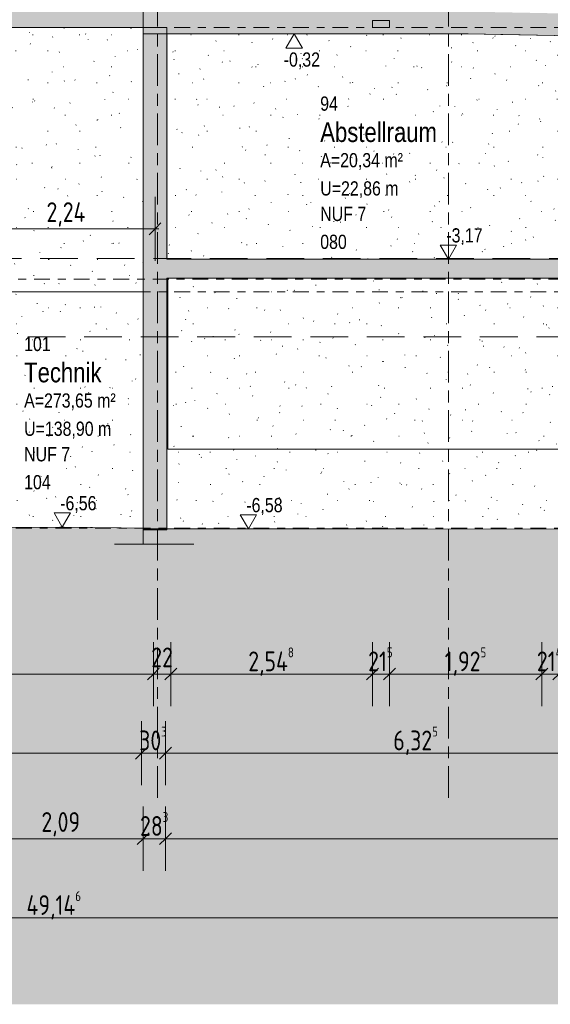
# Model space of a CAD drawing. Header units: metres. Extents: x -34 to 182, y -15 to 869.
# Tile 12 of 46: x -2.56 to 4.14, y -15.38 to -2.94. Entities that reach past the tile are written whole.
import ezdxf

# ---------------------------------------------------------------- set-up
doc = ezdxf.new("R2010")
doc.units = ezdxf.units.M
for name, pattern in [('_Ebene_', [0.4, 0.2, -0.1, 0, -0.1]), ('_Rasterlinie_', [0.75, 0.4, -0.1, 0.15, -0.1]), ('Abgebrochen', [0.714375, 0.47625, -0.238125])]:
    doc.linetypes.add(name, pattern=pattern)
for name, color, linetype, lineweight in [('A_Bem', 7, 'Continuous', 5), ('A_Bem-100', 7, 'Continuous', 5), ('A_Detailelemente', 7, 'Continuous', 9), ('A_Ebenen', 130, 'Continuous', 5), ('A_Geschossdecken', 7, 'Continuous', 5), ('A_Geschossdecken_Schraffur', 7, 'Continuous', 5), ('A_Hoehenkoten', 124, 'Continuous', 5), ('A_Linien_Raumtrennung', 7, 'Continuous', 5), ('A_Raster', 128, 'Continuous', 5), ('A_Raum-Txt', 16, 'Continuous', 5), ('A_Wand', 244, 'Continuous', 5), ('A_Wand_Schraff', 1, 'Continuous', 5), ('A_Wände_Oberflächenschraffur', 244, 'Continuous', 5)]:
    doc.layers.add(name, color=color, linetype=linetype, lineweight=lineweight)
doc.styles.add('Arial', font='arial.ttf', dxfattribs={"width": 0.8, "height": 0.18})
doc.styles.add('Arial_B', font='txt', dxfattribs={"width": 0.8, "height": 0.25})
doc.styles.add('ISOCPEUR_1', font='isocpeur.ttf', dxfattribs={"width": 0.8, "height": 0.25})
doc.dimstyles.new('BLB-Standard_2_5_Aussen', dxfattribs={"dimscale": 0.3048, "dimtxt": 0.248995, "dimasz": 0.492126, "dimexe": 1.32874, "dimexo": 0.0625, "dimgap": 0.032808, "dimtad": 1, "dimdec": 1, "dimlfac": 100, "dimrnd": 0.1, "dimdsep": 46, "dimtxsty": 'ISOCPEUR_1', "dimblk1": 'OBLIQUE', "dimblk2": 'OBLIQUE', "dimsah": 1, "dimcen": 0.09, "dimdle": 0.164042, "dimazin": 0, "dimtfac": 1, "dimtdec": 4, "dimtix": 1, "dimtmove": 0, "dimatfit": 3, "dimfxl": 1.32874, "dimfxlon": 1, "dimtvp": 1, "dimtolj": 1, "dimtzin": 0, "dimarcsym": 2})
doc.dimstyles.new('BLB-Standard_2_5_Aussen_1', dxfattribs={"dimscale": 0.3048, "dimtxt": 0.248995, "dimasz": 0.492126, "dimexe": 1.32874, "dimexo": 0.0625, "dimgap": 0.032808, "dimtad": 1, "dimrnd": 0.001, "dimzin": 0, "dimdsep": 46, "dimtxsty": 'ISOCPEUR_1', "dimblk1": 'OBLIQUE', "dimblk2": 'OBLIQUE', "dimsah": 1, "dimcen": 0.09, "dimdle": 0.164042, "dimazin": 0, "dimtfac": 1, "dimtdec": 4, "dimtix": 1, "dimtmove": 0, "dimatfit": 3, "dimfxl": 1.32874, "dimfxlon": 1, "dimtvp": 1, "dimtolj": 1, "dimtzin": 0, "dimarcsym": 2})
doc.dimstyles.new('BLB-Standard_2_5_Aussen_maskiert', dxfattribs={"dimscale": 0.3048, "dimtxt": 0.248995, "dimasz": 0.492126, "dimexe": 1.32874, "dimexo": 0.0625, "dimgap": 0.032808, "dimtad": 1, "dimrnd": 0.001, "dimzin": 0, "dimdsep": 46, "dimtxsty": 'ISOCPEUR_1', "dimblk1": 'OBLIQUE', "dimblk2": 'OBLIQUE', "dimsah": 1, "dimcen": 0.09, "dimdle": 0.164042, "dimazin": 0, "dimtfac": 1, "dimtdec": 4, "dimtix": 1, "dimtmove": 0, "dimatfit": 3, "dimfxl": 1.32874, "dimfxlon": 1, "dimtvp": 1, "dimtfill": 1, "dimtolj": 1, "dimtzin": 0, "dimarcsym": 2})
pattern_1 = [(0, (20.057, 18.796), (0.804, 0.203), [0.007, -0.597, 0.007, -0.597, -3.217]), (0, (20.057, 18.796), (0.804, 0.203), [-1.207, 0.007, -1.2, 0.007, -0.597, -1.408]), (0, (20.057, 18.796), (0.804, 0.203), [-3.016, 0.007, -0.396, 0.007, -0.999]), (119.741, (20.359, 18.897), (-0.5767207, 0.6022277), [0.007, -0.601, 0.007, -0.601, -3.243]), (119.741, (20.359, 18.897), (-0.5767207, 0.6022277), [-1.216, 0.007, -1.209, 0.007, -0.601, -1.419]), (119.741, (20.359, 18.897), (-0.5767207, 0.6022277), [-3.04, 0.007, -0.399, 0.007, -1.007]), (240.259, (20.459, 19.304), (-0.2279212, -0.8061172), [0.007, -0.601, 0.007, -0.601, -3.243]), (240.259, (20.459, 19.304), (-0.2279212, -0.8061172), [-1.216, 0.007, -1.209, 0.007, -0.601, -1.419]), (240.259, (20.459, 19.304), (-0.2279212, -0.8061172), [-3.04, 0.007, -0.399, 0.007, -1.007])]

# ---------------------------------------------------------------- blocks, each defined once
blk = doc.blocks.new('Höhenkoten - leer-6237472-E')
at = {"layer": 'A_Hoehenkoten'}
for p, q in [((-24.774, -6.765), (-24.982, -6.765)), ((-24.878, -6.945), (-24.982, -6.765)), ((-24.878, -6.945), (-24.774, -6.765))]:
    blk.add_line(p, q, dxfattribs=at)
blk = doc.blocks.new('DIMBLOCK4-E')
at = {"layer": 'A_Bem-100'}
for p, q in [((-13.721, -11.804), (-13.721, -12.614)), ((-13.721, -12.209), (-13.721, -11.804)), ((-1.02, -11.804), (-1.02, -12.614)), ((-1.02, -12.209), (-1.02, -11.804)), ((-13.721, -12.209), (-1.02, -12.209))]:
    blk.add_line(p, q, dxfattribs=at)
at = {"layer": 'A_Bem-100', "lineweight": 9}
for p, q in [((-13.721, -12.209), (-13.646, -12.134)), ((-1.02, -12.209), (-0.945, -12.134)), ((-13.721, -12.209), (-13.796, -12.284)), ((-1.02, -12.209), (-1.095, -12.284))]:
    blk.add_line(p, q, dxfattribs=at)
at = {"layer": 'A_Bem-100', "color": 0, "insert": (-7.691, -11.873), "char_height": 0.25, "width": 0.77084, "attachment_point": 1, "line_spacing_factor": 1.149209, "style": 'ISOCPEUR_1'}
blk.add_mtext('12,70\\A2\\H0.5x;\\S1^  ;\\H2x;', dxfattribs=at)
blk = doc.blocks.new('_Oblique')
at = {"color": 0, "linetype": 'ByBlock', "lineweight": -2}
blk.add_line((-0.5, -0.5), (0.5, 0.5), dxfattribs=at)
blk = doc.blocks.new('DIMBLOCK5-E')
at = {"layer": 'A_Bem-100'}
for p, q in [((-1.02, -11.804), (-1.02, -12.614)), ((-1.02, -12.209), (-1.02, -11.804)), ((-0.717, -11.804), (-0.717, -12.614)), ((-0.717, -12.209), (-0.717, -11.804)), ((-1.02, -12.209), (-0.717, -12.209))]:
    blk.add_line(p, q, dxfattribs=at)
at = {"layer": 'A_Bem-100', "lineweight": 9}
for p, q in [((-1.02, -12.209), (-0.945, -12.134)), ((-0.717, -12.209), (-0.642, -12.134)), ((-1.02, -12.209), (-1.095, -12.284)), ((-0.717, -12.209), (-0.792, -12.284))]:
    blk.add_line(p, q, dxfattribs=at)
at = {"layer": 'A_Bem-100', "color": 0, "insert": (-1.05, -11.873), "char_height": 0.25, "width": 0.43621, "attachment_point": 1, "line_spacing_factor": 1.149209, "style": 'ISOCPEUR_1'}
blk.add_mtext('30\\A2\\H0.5x;\\S3^  ;\\H2x;', dxfattribs=at)
blk = doc.blocks.new('DIMBLOCK6-E')
at = {"layer": 'A_Bem-100'}
for p, q in [((-0.717, -11.804), (-0.717, -12.614)), ((-0.717, -12.209), (-0.717, -11.804)), ((5.608, -11.804), (5.608, -12.614)), ((5.608, -12.209), (5.608, -11.804)), ((-0.717, -12.209), (5.608, -12.209))]:
    blk.add_line(p, q, dxfattribs=at)
at = {"layer": 'A_Bem-100', "lineweight": 9}
for p, q in [((-0.717, -12.209), (-0.642, -12.134)), ((5.608, -12.209), (5.683, -12.134)), ((-0.717, -12.209), (-0.792, -12.284)), ((5.608, -12.209), (5.533, -12.284))]:
    blk.add_line(p, q, dxfattribs=at)
at = {"layer": 'A_Bem-100', "color": 0, "insert": (2.161, -11.873), "char_height": 0.25, "width": 0.68419, "attachment_point": 1, "line_spacing_factor": 1.149209, "style": 'ISOCPEUR_1'}
blk.add_mtext('6,32\\A2\\H0.5x;\\S5^  ;\\H2x;', dxfattribs=at)
blk = doc.blocks.new('DIMBLOCK17-E')
at = {"layer": 'A_Bem-100'}
for p, q in [((-25.394, -10.804), (-25.394, -11.614)), ((-25.394, -11.209), (-25.394, -10.804)), ((-0.871, -10.804), (-0.871, -11.614)), ((-0.871, -11.209), (-0.871, -10.804)), ((-25.394, -11.209), (-0.871, -11.209))]:
    blk.add_line(p, q, dxfattribs=at)
at = {"layer": 'A_Bem-100', "lineweight": 9}
for p, q in [((-25.394, -11.209), (-25.319, -11.134)), ((-0.871, -11.209), (-0.796, -11.134)), ((-25.394, -11.209), (-25.469, -11.284)), ((-0.871, -11.209), (-0.946, -11.284))]:
    blk.add_line(p, q, dxfattribs=at)
at = {"layer": 'A_Bem-100', "color": 0, "insert": (-13.496, -10.873), "char_height": 0.25, "width": 0.87242, "attachment_point": 1, "line_spacing_factor": 1.149209, "style": 'ISOCPEUR_1'}
blk.add_mtext('24,52\\A2\\H0.5x;\\S3^  ;\\H2x;', dxfattribs=at)
blk = doc.blocks.new('DIMBLOCK18-E')
at = {"layer": 'A_Bem-100'}
for p, q in [((-0.871, -10.804), (-0.871, -11.614)), ((-0.871, -11.209), (-0.871, -10.804)), ((-0.651, -10.804), (-0.651, -11.614)), ((-0.651, -11.209), (-0.651, -10.804)), ((-0.871, -11.209), (-0.651, -11.209))]:
    blk.add_line(p, q, dxfattribs=at)
at = {"layer": 'A_Bem-100', "lineweight": 9}
for p, q in [((-0.871, -11.209), (-0.796, -11.134)), ((-0.651, -11.209), (-0.576, -11.134)), ((-0.871, -11.209), (-0.946, -11.284)), ((-0.651, -11.209), (-0.726, -11.284))]:
    blk.add_line(p, q, dxfattribs=at)
at = {"layer": 'A_Bem-100', "color": 0, "insert": (-0.898, -10.873), "char_height": 0.25, "width": 0.32865, "attachment_point": 1, "line_spacing_factor": 1.149209, "style": 'ISOCPEUR_1'}
blk.add_mtext('22', dxfattribs=at)
blk = doc.blocks.new('DIMBLOCK19-E')
at = {"layer": 'A_Bem-100'}
for p, q in [((-0.651, -10.804), (-0.651, -11.614)), ((-0.651, -11.209), (-0.651, -10.804)), ((1.897, -10.804), (1.897, -11.614)), ((1.897, -11.209), (1.897, -10.804)), ((-0.651, -11.209), (1.897, -11.209))]:
    blk.add_line(p, q, dxfattribs=at)
at = {"layer": 'A_Bem-100', "lineweight": 9}
for p, q in [((-0.651, -11.209), (-0.576, -11.134)), ((1.897, -11.209), (1.972, -11.134)), ((-0.651, -11.209), (-0.726, -11.284)), ((1.897, -11.209), (1.822, -11.284))]:
    blk.add_line(p, q, dxfattribs=at)
at = {"layer": 'A_Bem-100', "color": 0, "insert": (0.328, -10.873), "char_height": 0.25, "width": 0.7081, "attachment_point": 1, "line_spacing_factor": 1.149209, "style": 'ISOCPEUR_1'}
blk.add_mtext('2,54\\A2\\H0.5x;\\S8^  ;\\H2x;', dxfattribs=at)
blk = doc.blocks.new('DIMBLOCK20-E')
at = {"layer": 'A_Bem-100'}
for p, q in [((1.897, -10.804), (1.897, -11.614)), ((1.897, -11.209), (1.897, -10.804)), ((2.112, -10.804), (2.112, -11.614)), ((2.112, -11.209), (2.112, -10.804)), ((1.897, -11.209), (2.112, -11.209))]:
    blk.add_line(p, q, dxfattribs=at)
at = {"layer": 'A_Bem-100', "lineweight": 9}
for p, q in [((1.897, -11.209), (1.972, -11.134)), ((2.112, -11.209), (2.187, -11.134)), ((1.897, -11.209), (1.822, -11.284)), ((2.112, -11.209), (2.037, -11.284))]:
    blk.add_line(p, q, dxfattribs=at)
at = {"layer": 'A_Bem-100', "color": 0, "insert": (1.843, -10.873), "char_height": 0.25, "width": 0.38841, "attachment_point": 1, "line_spacing_factor": 1.149209, "style": 'ISOCPEUR_1'}
blk.add_mtext('21\\A2\\H0.5x;\\S5^  ;\\H2x;', dxfattribs=at)
blk = doc.blocks.new('DIMBLOCK21-E')
at = {"layer": 'A_Bem-100'}
for p, q in [((2.112, -10.804), (2.112, -11.614)), ((2.112, -11.209), (2.112, -10.804)), ((4.038, -10.804), (4.038, -11.614)), ((4.038, -11.209), (4.038, -10.804)), ((2.112, -11.209), (4.038, -11.209))]:
    blk.add_line(p, q, dxfattribs=at)
at = {"layer": 'A_Bem-100', "lineweight": 9}
for p, q in [((2.112, -11.209), (2.187, -11.134)), ((4.038, -11.209), (4.113, -11.134)), ((2.112, -11.209), (2.037, -11.284)), ((4.038, -11.209), (3.963, -11.284))]:
    blk.add_line(p, q, dxfattribs=at)
at = {"layer": 'A_Bem-100', "color": 0, "insert": (2.81, -10.873), "char_height": 0.25, "width": 0.63639, "attachment_point": 1, "line_spacing_factor": 1.149209, "style": 'ISOCPEUR_1'}
blk.add_mtext('1,92\\A2\\H0.5x;\\S5^  ;\\H2x;', dxfattribs=at)
blk = doc.blocks.new('DIMBLOCK22-E')
at = {"layer": 'A_Bem-100'}
for p, q in [((4.038, -10.804), (4.038, -11.614)), ((4.038, -11.209), (4.038, -10.804)), ((4.252, -10.804), (4.252, -11.614)), ((4.252, -11.209), (4.252, -10.804)), ((4.038, -11.209), (4.252, -11.209))]:
    blk.add_line(p, q, dxfattribs=at)
at = {"layer": 'A_Bem-100', "lineweight": 9}
for p, q in [((4.038, -11.209), (4.113, -11.134)), ((4.252, -11.209), (4.327, -11.134)), ((4.038, -11.209), (3.963, -11.284)), ((4.252, -11.209), (4.177, -11.284))]:
    blk.add_line(p, q, dxfattribs=at)
at = {"layer": 'A_Bem-100', "color": 0, "insert": (3.975, -10.873), "char_height": 0.25, "width": 0.40633, "attachment_point": 1, "line_spacing_factor": 1.149209, "style": 'ISOCPEUR_1'}
blk.add_mtext('21\\A2\\H0.5x;\\S4^  ;\\H2x;', dxfattribs=at)
blk = doc.blocks.new('DIMBLOCK47-E')
at = {"layer": 'A_Bem-100'}
for p, q in [((-3.091, -12.885), (-3.091, -13.695)), ((-3.091, -13.29), (-3.091, -12.885)), ((-1, -12.885), (-1, -13.695)), ((-1, -13.29), (-1, -12.885)), ((-3.091, -13.29), (-1, -13.29))]:
    blk.add_line(p, q, dxfattribs=at)
at = {"layer": 'A_Bem-100', "lineweight": 9}
for p, q in [((-3.091, -13.29), (-3.166, -13.365)), ((-3.091, -13.29), (-3.016, -13.215)), ((-1, -13.29), (-1.075, -13.365)), ((-1, -13.29), (-0.925, -13.215))]:
    blk.add_line(p, q, dxfattribs=at)
at = {"layer": 'A_Bem-100', "color": 0, "insert": (-2.286, -12.954), "char_height": 0.25, "width": 0.57664, "attachment_point": 1, "line_spacing_factor": 1.149209, "style": 'ISOCPEUR_1'}
blk.add_mtext('2,09', dxfattribs=at)
blk = doc.blocks.new('DIMBLOCK48-E')
at = {"layer": 'A_Bem-100'}
for p, q in [((-1, -12.885), (-1, -13.695)), ((-1, -13.29), (-1, -12.885)), ((-0.717, -12.885), (-0.717, -13.695)), ((-0.717, -13.29), (-0.717, -12.885)), ((-1, -13.29), (-0.717, -13.29))]:
    blk.add_line(p, q, dxfattribs=at)
at = {"layer": 'A_Bem-100', "lineweight": 9}
for p, q in [((-1, -13.29), (-1.075, -13.365)), ((-1, -13.29), (-0.925, -13.215)), ((-0.717, -13.29), (-0.792, -13.365)), ((-0.717, -13.29), (-0.642, -13.215))]:
    blk.add_line(p, q, dxfattribs=at)
at = {"layer": 'A_Bem-100', "color": 0, "insert": (-1.04, -12.954), "char_height": 0.25, "width": 0.43621, "attachment_point": 1, "line_spacing_factor": 1.149209, "style": 'ISOCPEUR_1'}
blk.add_mtext('28\\A2\\H0.5x;\\S3^  ;\\H2x;', dxfattribs=at)
blk = doc.blocks.new('DIMBLOCK49-E')
at = {"layer": 'A_Bem-100'}
for p, q in [((-0.717, -12.885), (-0.717, -13.695)), ((-0.717, -13.29), (-0.717, -12.885)), ((16.046, -12.885), (16.046, -13.695)), ((16.046, -13.29), (16.046, -12.885)), ((-0.717, -13.29), (16.046, -13.29))]:
    blk.add_line(p, q, dxfattribs=at)
at = {"layer": 'A_Bem-100', "lineweight": 9}
for p, q in [((-0.717, -13.29), (-0.792, -13.365)), ((-0.717, -13.29), (-0.642, -13.215)), ((16.046, -13.29), (15.971, -13.365)), ((16.046, -13.29), (16.121, -13.215))]:
    blk.add_line(p, q, dxfattribs=at)
at = {"layer": 'A_Bem-100', "color": 0, "insert": (7.331, -12.954), "char_height": 0.25, "width": 0.80072, "attachment_point": 1, "line_spacing_factor": 1.149209, "style": 'ISOCPEUR_1'}
blk.add_mtext('16,76\\A2\\H0.5x;\\S3^  ;\\H2x;', dxfattribs=at)
blk = doc.blocks.new('DIMBLOCK81-E')
at = {"layer": 'A_Bem-100'}
for p, q in [((-3.091, -5.986), (-3.091, -5.176)), ((-0.85, -5.986), (-0.85, -5.176)), ((-3.091, -5.581), (-0.8, -5.581)), ((-3.091, -5.581), (-3.091, -5.986)), ((-0.85, -5.581), (-0.85, -5.986))]:
    blk.add_line(p, q, dxfattribs=at)
at = {"layer": 'A_Bem-100', "lineweight": 9}
for p, q in [((-3.091, -5.581), (-3.166, -5.656)), ((-3.091, -5.581), (-3.016, -5.506)), ((-0.85, -5.581), (-0.925, -5.656)), ((-0.85, -5.581), (-0.775, -5.506))]:
    blk.add_line(p, q, dxfattribs=at)
at = {"layer": 'A_Bem-100', "color": 0, "insert": (-2.221, -5.244), "char_height": 0.25, "width": 0.60054, "attachment_point": 1, "line_spacing_factor": 1.149209, "style": 'ISOCPEUR_1', "bg_fill": 3, "box_fill_scale": 1.25, "bg_fill_color": 256, "bg_fill_true_color": 13158600, "bg_fill_transparency": 0}
blk.add_mtext('2,24', dxfattribs=at)
blk = doc.blocks.new('DIMBLOCK82-E')
at = {"layer": 'A_Bem-100'}
for p, q in [((-26.693, -13.885), (-26.693, -14.695)), ((-26.693, -14.29), (-26.693, -13.885)), ((22.453, -13.885), (22.453, -14.695)), ((22.453, -14.29), (22.453, -13.885)), ((-26.743, -14.29), (22.503, -14.29))]:
    blk.add_line(p, q, dxfattribs=at)
at = {"layer": 'A_Bem-100', "lineweight": 9}
for p, q in [((-26.693, -14.29), (-26.768, -14.365)), ((-26.693, -14.29), (-26.618, -14.215)), ((22.453, -14.29), (22.378, -14.365)), ((22.453, -14.29), (22.528, -14.215))]:
    blk.add_line(p, q, dxfattribs=at)
at = {"layer": 'A_Bem-100', "color": 0, "insert": (-2.474, -13.954), "char_height": 0.25, "width": 0.84852, "attachment_point": 1, "line_spacing_factor": 1.149209, "style": 'ISOCPEUR_1'}
blk.add_mtext('49,14\\A2\\H0.5x;\\S6^  ;\\H2x;', dxfattribs=at)

msp = doc.modelspace()

# ---------------------------------------------------------------- hatches: boundary and pattern name
at = {"layer": 'A_Detailelemente'}
msp.add_hatch(color=254, dxfattribs=at).paths.add_polyline_path([(-28.9424, -15.3838), (26.0353, -15.3838), (26.0353, -4.2673), (25.1763, -4.2666), (24.1185, -4.2651), (22.4528, -4.2651), (22.4528, -9.5651), (22.8028, -9.5651), (22.8028, -10.0651), (21.8128, -10.0651), (21.8128, -9.5651), (16.706, -9.5651), (16.706, -10.0651), (15.696, -10.0651), (15.696, -9.5651), (-0.361, -9.5651), (-0.361, -10.0651), (-1.361, -10.0651), (-1.361, -9.5651), (-13.375, -9.5651), (-13.375, -10.0651), (-14.3709, -10.0651), (-14.3709, -9.5651), (-14.026, -9.5651), (-14.026, -7.1851), (-19.8818, -7.1851), (-19.8818, -9.5451), (-19.5319, -9.5451), (-19.5319, -10.0451), (-20.4618, -10.0451), (-20.4618, -9.5451), (-22.7623, -9.5451), (-22.7623, -10.0451), (-23.7623, -10.0451), (-23.7623, -9.5451), (-23.4123, -9.5451), (-23.4123, -7.1851), (-24.5344, -7.1851), (-24.5344, -8.0351), (-26.6944, -8.0351), (-26.6944, -9.3651), (-28.9424, -9.3651), (-28.9424, -14.9589)], flags=0)
at = {"layer": 'A_Geschossdecken_Schraffur', "lineweight": 9}
for points in [[(-13.6783, -3.0351), (-1.0002, -3.0351), (-1.0002, -2.7951), (-13.6783, -2.7951), (-13.6783, -2.8151)], [(8.3527, -3.2083), (8.3527, -2.9283), (4.5596, -2.8628), (3.1056, -2.8351), (-1.0002, -2.8351), (-1.0002, -3.1151), (3.1056, -3.1151), (5.4187, -3.1581), (7.9957, -3.2022)], [(-0.7001, -6.2051), (11.8947, -6.2051), (11.8947, -5.9651), (-0.8501, -5.9651), (-0.8501, -6.2051)], [(22.4528, -9.5651), (22.4528, -9.3051), (18.7641, -9.3051), (17.3555, -9.3148), (17.0907, -9.3106), (16.3677, -9.3251), (16.0442, -9.3751), (10.4043, -9.3751), (5.4187, -9.3789), (1.9826, -9.3751), (-1.0001, -9.3751), (-1.0001, -9.5651), (21.8128, -9.5651)], [(-7.0372, -9.5651), (-1.0001, -9.5651), (-1.0001, -9.3651), (-2.0541, -9.3506), (-3.6881, -9.3651), (-5.9919, -9.3568), (-7.1287, -9.3451), (-8.3731, -9.3451), (-12.6674, -9.3751), (-13.375, -9.3687), (-13.8221, -9.3651), (-14.0208, -9.3651), (-14.0208, -9.5651), (-7.4667, -9.5651)]]:
    msp.add_hatch(color=253, dxfattribs=at).paths.add_polyline_path(points, flags=0)
h = msp.add_hatch(color=253, dxfattribs=at)
h.paths.add_polyline_path([(-13.375, -10.0651), (-13.375, -9.5651), (-14.3709, -9.5651), (-14.3709, -10.0651)], flags=0)
h.paths.add_polyline_path([(16.706, -10.0651), (16.706, -9.5651), (15.696, -9.5651), (15.696, -10.0651)], flags=0)
h.paths.add_polyline_path([(-1.361, -10.0651), (-0.361, -10.0651), (-0.361, -9.5651), (-1.361, -9.5651), (-1.361, -9.768)], flags=0)
h.paths.add_polyline_path([(21.8128, -10.0651), (22.8028, -10.0651), (22.8028, -9.5651), (21.8128, -9.5651), (21.8128, -9.768)], flags=0)
at = {"layer": 'A_Wand_Schraff', "lineweight": 9}
h = msp.add_hatch(color=253, dxfattribs=at)
h.paths.add_polyline_path([(2.1123, -3.0351), (2.1123, -2.9451), (1.8973, -2.9451), (1.8973, -3.0351), (1.9826, -3.0351)], flags=0)
h.paths.add_polyline_path([(2.1123, -0.6301), (2.1123, 0.3549), (1.8973, 0.3549), (1.8973, -0.6301), (1.9826, -0.6301)], flags=0)
msp.add_hatch(color=253, dxfattribs=at).paths.add_polyline_path([(-0.7001, -9.3851), (-0.7001, -6.2051), (-0.8501, -6.2051), (-0.8501, -5.9651), (-0.7001, -5.9651), (-0.7001, -3.0351), (-1.0001, -3.0351), (-1.0001, -9.3851)], flags=0)
at = {"layer": 'A_Wände_Oberflächenschraffur'}
h = msp.add_hatch(dxfattribs=at)
h.set_pattern_fill('FP_10', style=0, pattern_type=2)
h.set_pattern_definition(pattern_1)
h.paths.add_polyline_path([(-3.0905, -6.3751), (-1.0001, -6.3751), (-1.0002, -3.0351), (-4.5401, -3.0351), (-4.5401, -6.3751)], flags=0)
h = msp.add_hatch(dxfattribs=at)
h.set_pattern_fill('FP_10', style=0, pattern_type=2)
h.set_pattern_definition(pattern_1)
h.paths.add_polyline_path([(12.2728, -6.2051), (12.2728, -6.1751), (12.0828, -6.1751), (12.0828, -6.2051), (12.2367, -6.2051)], flags=0)
h.paths.add_polyline_path([(5.735, -5.9651), (11.8928, -5.9651), (11.8928, -3.0402), (8.3527, -3.1351), (8.3527, -3.2151), (5.735, -3.1653), (5.735, -4.1523)], flags=0)
h.paths.add_polyline_path([(5.4187, -5.9651), (5.6084, -5.9651), (5.6084, -3.1629), (3.0985, -3.1151), (-0.6878, -3.1151), (-0.6878, -5.9651), (1.9826, -5.9651)], flags=0)
h = msp.add_hatch(dxfattribs=at)
h.set_pattern_fill('FP_12', style=0, pattern_type=2)
h.set_pattern_definition([(0, (-0.698, 18.796), (0.008, 0.203), [0, -0.006, 0, -0.006, -0.03]), (0, (-0.698, 18.796), (0.008, 0.203), [-0.011, 0, -0.011, 0, -0.006, -0.013]), (0, (-0.698, 18.796), (0.008, 0.203), [-0.029, 0, -0.004, 0, -0.009]), (90.31, (-0.695, 18.897), (-0.00525708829, 0.60198036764), [0.006, -0.522, 0.006, -0.522, -2.816]), (90.31, (-0.695, 18.897), (-0.00525708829, 0.60198036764), [-1.056, 0.006, -1.05, 0.006, -0.522, -1.232]), (90.31, (-0.695, 18.897), (-0.00525708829, 0.60198036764), [-2.64, 0.006, -0.346, 0.006, -0.874]), (269.69, (-0.694, 19.304), (-0.00236088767, -0.8059990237), [0.006, -0.522, 0.006, -0.522, -2.816]), (269.69, (-0.694, 19.304), (-0.00236088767, -0.8059990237), [-1.056, 0.006, -1.05, 0.006, -0.522, -1.232]), (269.69, (-0.694, 19.304), (-0.00236088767, -0.8059990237), [-2.64, 0.006, -0.346, 0.006, -0.874])])
h.paths.add_polyline_path([(-0.7001, -9.3751), (-0.6897, -9.3751), (-0.6897, -8.3651), (-0.6878, -8.3641), (-0.6878, -6.2051), (-0.7001, -6.2051), (-0.7001, -9.3717)], flags=0)
h.paths.add_polyline_path([(-0.7001, -5.9651), (-0.6878, -5.9651), (-0.6878, -3.1151), (-0.7001, -3.1151), (-0.7001, -4.1523)], flags=0)
h = msp.add_hatch(dxfattribs=at)
h.set_pattern_fill('FP_10', style=0, pattern_type=2)
h.set_pattern_definition(pattern_1)
h.paths.add_polyline_path([(6.9817, -8.3651), (11.8928, -8.3651), (11.8928, -6.2051), (-0.6878, -6.2051), (-0.6878, -8.3651), (5.6303, -8.3651)], flags=0)
h = msp.add_hatch(dxfattribs=at)
h.set_pattern_fill('FP_10', style=0, pattern_type=2)
h.set_pattern_definition(pattern_1)
h.paths.add_polyline_path([(-1.0001, -9.3649), (-1.0001, -6.3751), (-3.0905, -6.3751), (-3.0905, -9.357), (-2.0203, -9.3506), (-1.212, -9.3619)], flags=0)
h.paths.add_polyline_path([(-4.0029, -9.364), (-3.3305, -9.3568), (-3.3305, -6.5451), (-4.5401, -6.5451), (-4.5401, -9.362), (-4.1208, -9.3635)], flags=0)
h = msp.add_hatch(dxfattribs=at)
h.set_pattern_fill('FP_20', style=0, pattern_type=2)
h.set_pattern_definition([(0, (20.086, 18.796), (0.804, 0.203), [0.007, -0.597, 0.007, -0.597, -3.217]), (0, (20.086, 18.796), (0.804, 0.203), [-1.207, 0.007, -1.2, 0.007, -0.597, -1.408]), (0, (20.086, 18.796), (0.804, 0.203), [-3.016, 0.007, -0.396, 0.007, -0.999]), (119.741, (20.388, 18.897), (-0.5767207, 0.6022277), [0.007, -0.601, 0.007, -0.601, -3.243]), (119.741, (20.388, 18.897), (-0.5767207, 0.6022277), [-1.216, 0.007, -1.209, 0.007, -0.601, -1.419]), (119.741, (20.388, 18.897), (-0.5767207, 0.6022277), [-3.04, 0.007, -0.399, 0.007, -1.007]), (240.259, (20.488, 19.304), (-0.2279212, -0.8061172), [0.007, -0.601, 0.007, -0.601, -3.243]), (240.259, (20.488, 19.304), (-0.2279212, -0.8061172), [-1.216, 0.007, -1.209, 0.007, -0.601, -1.419]), (240.259, (20.488, 19.304), (-0.2279212, -0.8061172), [-3.04, 0.007, -0.399, 0.007, -1.007])])
h.paths.add_polyline_path([(5.5825, -9.3791), (11.6928, -9.3751), (11.6928, -8.3651), (-0.6897, -8.3651), (-0.6897, -9.3751), (2.1753, -9.3751), (5.4187, -9.3789)], flags=0)

# ---------------------------------------------------------------- linework, layer by layer
at = {"layer": 'A_Ebenen', "color": 170, "linetype": '_Ebene_', "lineweight": 9}
for p, q in [((26.5924, -3.0351), (-30.8344, -3.0351)), ((25.3224, -6.2151), (-29.4728, -6.2151)), ((26.5924, -6.3751), (-30.8344, -6.3751)), ((26.5924, -9.3651), (-30.8344, -9.3651))]:
    msp.add_line(p, q, dxfattribs=at)
at = {"layer": 'A_Ebenen', "color": 31, "linetype": 'Abgebrochen'}
for p, q in [((25.3224, -5.9551), (-29.2764, -5.9551)), ((26.5924, -6.9451), (-30.8344, -6.9451))]:
    msp.add_line(p, q, dxfattribs=at)
at = {"layer": 'A_Geschossdecken', "color": 250, "lineweight": 9}
for p, q in [((-1.0002, -2.8059), (-1.0002, -3.1151)), ((-13.6783, -3.0351), (-1.0002, -3.0351)), ((-1.0002, -3.1151), (3.1056, -3.1151)), ((3.1056, -3.1151), (4.8712, -3.1487)), ((5.6084, -3.1629), (3.5195, -3.1231)), ((16.046, -5.9651), (-0.7001, -5.9651)), ((-0.7001, -6.2051), (12.0828, -6.2051)), ((-2.0541, -9.3501), (-3.0905, -9.357)), ((-2.0541, -9.3506), (-3.0905, -9.3598)), ((-2.0541, -9.3501), (-2.0541, -9.3506)), ((-1.997, -9.3509), (-2.0541, -9.3501)), ((-1.997, -9.3509), (-2.0541, -9.3506)), ((-1.0001, -9.3651), (-1.997, -9.3509)), ((-1.2783, -9.361), (-1.997, -9.3509)), ((-1.0001, -9.5651), (-1.0001, -9.3651)), ((2.1753, -9.3751), (-1.0001, -9.3751)), ((5.5825, -9.3791), (2.1753, -9.3751)), ((-1.361, -9.5651), (-0.361, -9.5651))]:
    msp.add_line(p, q, dxfattribs=at)
at = {"layer": 'A_Linien_Raumtrennung', "color": 250, "lineweight": 9}
msp.add_line((-3.0905, -6.3751), (-1.0001, -6.3751), dxfattribs=at)
at = {"layer": 'A_Raster', "linetype": '_Rasterlinie_', "lineweight": 9}
msp.add_line((2.8564, -12.7741), (2.8564, 6.7822), dxfattribs=at)
at = {"layer": 'A_Wand', "color": 250, "lineweight": 9}
for p, q in [((1.8973, -2.9451), (1.8973, -3.0351)), ((2.1123, -2.9451), (1.8973, -2.9451)), ((2.1123, -3.0351), (2.1123, -2.9451)), ((-0.7001, -3.0351), (-1.0001, -3.0351)), ((-1.0001, -3.0351), (-1.0001, -9.3651)), ((-0.7001, -5.9651), (-0.7001, -3.0351)), ((1.8973, -3.0351), (2.1123, -3.0351)), ((3.5195, -3.1231), (3.0985, -3.1151)), ((-0.7001, -9.3851), (-0.7001, -6.2051)), ((-0.6878, -8.3651), (-0.6878, -6.2051)), ((16.046, -8.3651), (-0.6897, -8.3651)), ((-1.2783, -9.361), (-1.0001, -9.3649)), ((-1.0001, -9.3851), (-0.7001, -9.3851))]:
    msp.add_line(p, q, dxfattribs=at)

# ---------------------------------------------------------------- block references
at = {"layer": 'A_Hoehenkoten', "extrusion": (0, 0, -1), "rotation": 180}
msp.add_blockref('Höhenkoten - leer-6237472-E', (-25.7868, -10.0602), dxfattribs=at)
at = {"layer": 'A_Hoehenkoten'}
for p in [(27.735, 0.98), (22.8555, -2.4057), (25.2075, -2.43)]:
    msp.add_blockref('Höhenkoten - leer-6237472-E', p, dxfattribs=at)

# ---------------------------------------------------------------- texts
at = {"layer": 'A_Hoehenkoten', "char_height": 0.18, "width": 0.542095, "attachment_point": 1, "line_spacing_factor": 0.941778, "style": 'Arial'}
for s, insert in [('-0,32', (0.776, -3.3505)), ('-3,17', (2.8309, -5.5729)), ('-6,56', (-2.0486, -8.9586)), ('-6,58', (0.3034, -8.9829))]:
    msp.add_mtext(s, dxfattribs=dict(at, insert=insert))
at = {"layer": 'A_Raum-Txt', "attachment_point": 1}
for s, insert, char_height, width, style in [('94', (1.2374, -3.9075), 0.18, 0.269367, 'Arial'), ('Abstellraum', (1.2374, -4.2329), 0.25, 1.949704, 'Arial_B'), ('A=20,34 m²', (1.2374, -4.6228), 0.18, 1.244219, 'Arial'), ('U=22,86 m', (1.2374, -4.9794), 0.18, 1.180084, 'Arial'), ('NUF 7', (1.2374, -5.3021), 0.18, 0.692658, 'Arial'), ('080', (1.2374, -5.6547), 0.18, 0.40405, 'Arial'), ('101', (-2.5044, -6.9458), 0.18, 0.40405, 'Arial'), ('Technik', (-2.5044, -7.2712), 0.25, 1.269873, 'Arial_B'), ('A=273,65 m²', (-2.5044, -7.661), 0.18, 1.378902, 'Arial'), ('U=138,90 m', (-2.5044, -8.0177), 0.18, 1.314767, 'Arial'), ('NUF 7', (-2.5044, -8.3403), 0.18, 0.692658, 'Arial'), ('104', (-2.5044, -8.693), 0.18, 0.40405, 'Arial')]:
    msp.add_mtext(s, dxfattribs=dict(at, insert=insert, char_height=char_height, width=width, style=style))

# ---------------------------------------------------------------- dimensions: what is measured, and where the dimension line sits
at = {"layer": 'A_Bem'}
for base, p1, p2, text, dimstyle, override, picture, middle in [((-0.8711, -11.2092), (-25.3937, -10.8042), (-0.8711, -10.8042), '\\A1;24,52\\Q;{\\A1;{\\H0.5x;\\S3^ ;}}', 'BLB-Standard_2_5_Aussen_1', {"dimpost": '<>', "dimfxl": 24.522562}, 'DIMBLOCK17-E', (-13.1324, -11.0492)), ((1.8973, -11.2092), (-0.6511, -10.8042), (1.8973, -10.8042), '\\A1;2,54\\Q;{\\A1;{\\H0.5x;\\S8^ ;}}', 'BLB-Standard_2_5_Aussen_1', {"dimpost": '<>', "dimfxl": 2.548432}, 'DIMBLOCK19-E', (0.6231, -11.0492)), ((2.1123, -11.2092), (1.8973, -10.8042), (2.1123, -10.8042), '\\A1;21\\Q;{\\A1;{\\H0.5x;\\S5^ ;}}', 'BLB-Standard_2_5_Aussen', {"dimpost": '<>', "dimfxl": 0.215}, 'DIMBLOCK20-E', (2.0048, -11.0742)), ((4.0376, -11.2092), (2.1123, -10.8042), (4.0376, -10.8042), '\\A1;1,92\\Q;{\\A1;{\\H0.5x;\\S5^ ;}}', 'BLB-Standard_2_5_Aussen_1', {"dimpost": '<>', "dimfxl": 1.925301}, 'DIMBLOCK21-E', (3.075, -11.0492)), ((4.2516, -11.2092), (4.0376, -10.8042), (4.2516, -10.8042), '\\A1;21\\Q;{\\A1;{\\H0.5x;\\S4^ ;}}', 'BLB-Standard_2_5_Aussen', {"dimpost": '<>', "dimfxl": 0.21391}, 'DIMBLOCK22-E', (4.1446, -11.0742)), ((-1.0197, -12.2092), (-13.7209, -11.8042), (-1.0197, -11.8042), '\\A1;12,70\\Q;{\\A1;{\\H0.5x;\\S1^ ;}}', 'BLB-Standard_2_5_Aussen_1', {"dimpost": '<>', "dimfxl": 12.701117}, 'DIMBLOCK4-E', (-7.3703, -12.0492)), ((-0.7168, -12.2092), (-1.0197, -11.8042), (-0.7168, -11.8042), '\\A1;30\\Q;{\\A1;{\\H0.5x;\\S3^ ;}}', 'BLB-Standard_2_5_Aussen', {"dimpost": '<>', "dimfxl": 0.302947}, 'DIMBLOCK5-E', (-0.8683, -12.0742)), ((5.6084, -12.2092), (-0.7168, -11.8042), (5.6084, -11.8042), '\\A1;6,32\\Q;{\\A1;{\\H0.5x;\\S5^ ;}}', 'BLB-Standard_2_5_Aussen_1', {"dimpost": '<>', "dimfxl": 6.325235}, 'DIMBLOCK6-E', (2.4458, -12.0492)), ((-0.7168, -13.2905), (-1.0001, -12.8855), (-0.7168, -12.8855), '\\A1;28\\Q;{\\A1;{\\H0.5x;\\S3^ ;}}', 'BLB-Standard_2_5_Aussen', {"dimpost": '<>', "dimfxl": 0.283292}, 'DIMBLOCK48-E', (-0.8585, -13.1555)), ((16.046, -13.2905), (-0.7168, -12.8855), (16.046, -12.8855), '\\A1;16,76\\Q;{\\A1;{\\H0.5x;\\S3^ ;}}', 'BLB-Standard_2_5_Aussen_1', {"dimpost": '<>', "dimfxl": 16.762802}, 'DIMBLOCK49-E', (7.6646, -13.1305)), ((22.4528, -14.2905), (-26.6933, -13.8855), (22.4528, -13.8855), '\\A1;49,14\\Q;{\\A1;{\\H0.5x;\\S6^ ;}}', 'BLB-Standard_2_5_Aussen_1', {"dimpost": '<>', "dimfxl": 49.146051}, 'DIMBLOCK82-E', (-2.1202, -14.1305))]:
    dim = msp.add_linear_dim(base=base, p1=p1, p2=p2, text=text, dimstyle=dimstyle, override=override, dxfattribs=at)
    dim.commit()
    dim.dimension.update_dxf_attribs({"geometry": picture, "text_midpoint": middle})
for base, p1, p2, dimstyle, override, picture, middle in [((-0.6511, -11.2092), (-0.8711, -10.8042), (-0.6511, -10.8042), 'BLB-Standard_2_5_Aussen', {"dimpost": '<>', "dimfxl": 0.22}, 'DIMBLOCK18-E', (-0.7611, -11.0742)), ((-1.0001, -13.2905), (-3.0905, -12.8855), (-1.0001, -12.8855), 'BLB-Standard_2_5_Aussen_1', {"dimpost": '<>', "dimfxl": 2.090434}, 'DIMBLOCK47-E', (-2.0453, -13.1555))]:
    dim = msp.add_linear_dim(base=base, p1=p1, p2=p2, dimstyle=dimstyle, override=override, dxfattribs=at)
    dim.commit()
    dim.dimension.update_dxf_attribs({"geometry": picture, "text_midpoint": middle})

# ---------------------------------------------------------------- next in the draw order: dimensions: what is measured, and where the dimension line sits
dim = msp.add_linear_dim(base=(-0.8501, -5.581), p1=(-3.0905, -5.986), p2=(-0.8501, -5.986), dimstyle='BLB-Standard_2_5_Aussen_maskiert', override={"dimpost": '<>', "dimfxl": 2.24044}, dxfattribs=at)
dim.commit()
dim.dimension.update_dxf_attribs({"geometry": 'DIMBLOCK81-E', "text_midpoint": (-1.9703, -5.446)})

# ---------------------------------------------------------------- next in the draw order: linework, layer by layer
at = {"layer": 'A_Raster', "linetype": '_Rasterlinie_', "lineweight": 9}
msp.add_line((-0.8185, -12.7741), (-0.8185, 6.7822), dxfattribs=at)

doc.saveas('drawing.dxf')
